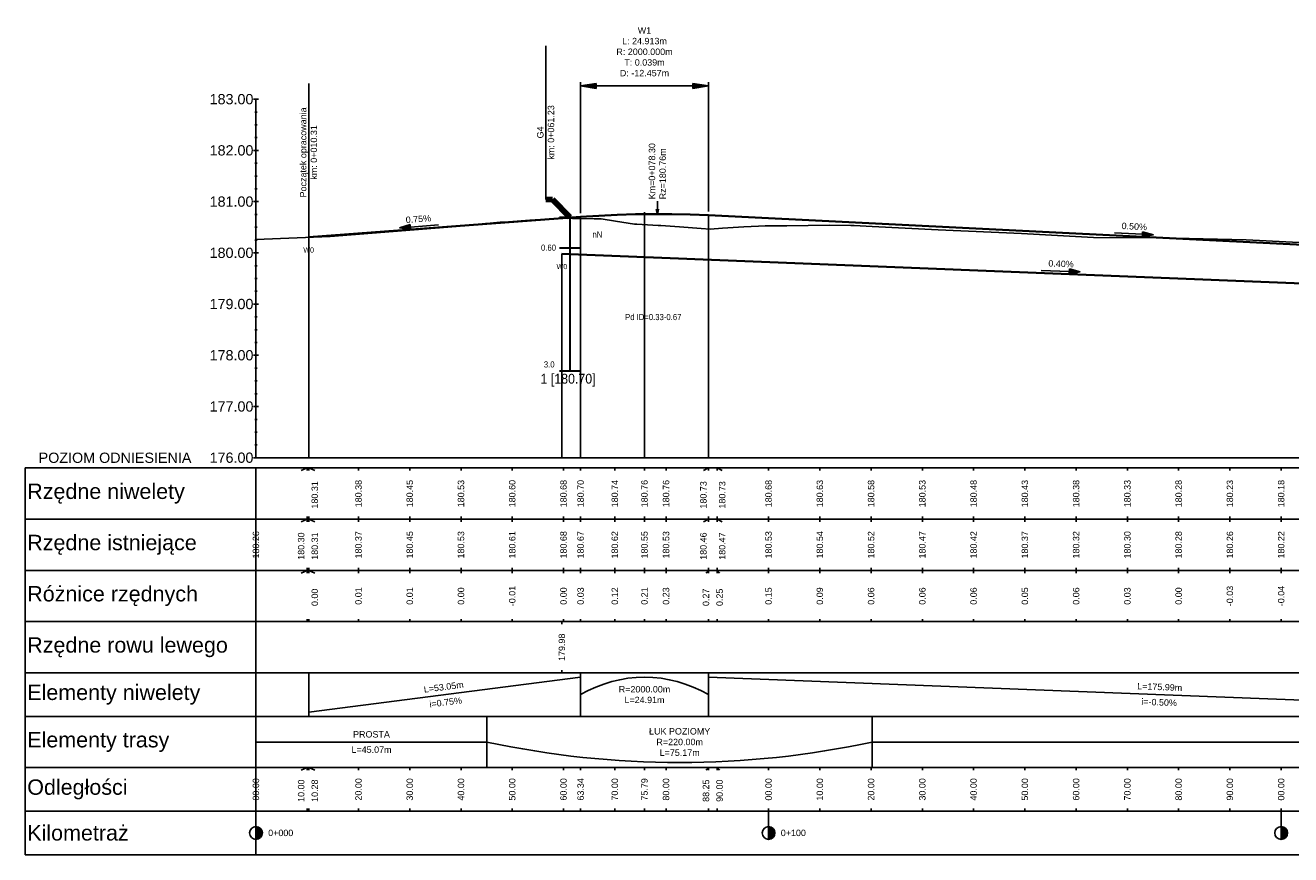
# Model space of a CAD drawing. Header units: metres. Extents: x 7432654 to 7433579, y 5709955 to 5710120.
# Tile 1 of 4: x 7432654 to 7432901, y 5709955 to 5710117. Entities that reach past the tile are written whole.
import ezdxf

# ---------------------------------------------------------------- set-up
doc = ezdxf.new("R2010")
doc.units = ezdxf.units.M
doc.layers.add('_KN_C-GEOLOGIA', color=34, linetype='Continuous', lineweight=30)
for name, color, linetype in [('C-DROGI-PROFILE', 7, 'Continuous'), ('C-DROGI-PROFILE-ETYKIETY', 7, 'Continuous'), ('C-DROGI-PROFILE-WIDOKI', 7, 'Continuous'), ('C-DROGI-PROFILE-WIDOKI-ETYKIETY', 7, 'Continuous')]:
    doc.layers.add(name, color=color, linetype=linetype)
doc.styles.add('GA5-ATR-TEXT', font='arial.ttf', dxfattribs={"width": 0.9})
doc.styles.get("Standard").update_dxf_attribs({"font": 'arial.ttf'})
doc.styles.add('Styl Arial', font='arial.ttf', dxfattribs={"height": 1})
doc.dimstyles.new('ISO-25', dxfattribs={"dimtxt": 2.5, "dimasz": 2.5, "dimexe": 1.25, "dimexo": 0.625, "dimtad": 1, "dimtxsty": 'Standard', "dimcen": 2.5, "dimadec": 0, "dimazin": 0, "dimtfac": 1, "dimtmove": 0, "dimatfit": 3, "dimfxl": 1, "dimarcsym": 0})

# ---------------------------------------------------------------- blocks, each defined once
blk = doc.blocks.new('kilometraz')
at = {"linetype": 'ByBlock', "lineweight": -2}
blk.add_hatch(color=0, dxfattribs=at).paths.add_polyline_path([(0, -0.5, 0.414214), (0.5, 0, 0.414214), (0, 0.5)])
at = {"color": 0, "linetype": 'ByBlock', "lineweight": -2}
blk.add_line((0, 0.5), (0, -0.5), dxfattribs=at)
blk.add_circle((0, 0), 0.5, dxfattribs=at)
blk = doc.blocks.new('_ClosedFilled')
blk.add_hatch(color=0).paths.add_polyline_path([(-1, 0.167), (-1, -0.167), (0, 0)])
at = {"color": 0, "linetype": 'ByBlock', "lineweight": -2}
for p, q in [((-1, 0.167), (0, 0)), ((-1, 0.167), (-1, -0.167)), ((0, 0), (-1, -0.167))]:
    blk.add_line(p, q, dxfattribs=at)
blk = doc.blocks.new('strzalka_pion')
for points in [[(0, 1), (0, 0)], [(0, 0), (-0.091, 0.391)], [(0, 0), (0.091, 0.391)]]:
    blk.add_lwpolyline(points)
blk = doc.blocks.new('strzalka_poziom_2')
blk.add_hatch(color=256).paths.add_polyline_path([(1, 0.091), (1, -0.091), (1.391, 0)])
blk.add_line((1, 0.091), (1, -0.091))
for points in [[(0, 0), (1, 0)], [(1.391, 0), (1, 0.091)], [(1.391, 0), (1, -0.091)]]:
    blk.add_lwpolyline(points)

msp = doc.modelspace()

# ---------------------------------------------------------------- linework, layer by layer
at = {"layer": '_KN_C-GEOLOGIA'}
for p, q in [((7432758.085, 5710079.272), (7432762.085, 5710079.272)), ((7432760.085, 5710079.272), (7432760.085, 5710049.272)), ((7432758.085, 5710073.272), (7432762.085, 5710073.272)), ((7432758.085, 5710049.272), (7432762.085, 5710049.272))]:
    msp.add_line(p, q, dxfattribs=at)
at = {"layer": 'C-DROGI-PROFILE', "color": 94, "linetype": 'Continuous', "lineweight": -3, "flags": 128}
msp.add_lwpolyline([(7432698.85, 5710074.904), (7432713.337, 5710075.498), (7432737.889, 5710077.442), (7432743.654, 5710077.977), (7432743.916, 5710078.003), (7432746.485, 5710078.25), (7432748.093, 5710078.364), (7432752.269, 5710078.643), (7432756.445, 5710078.904), (7432758.689, 5710079.035), (7432760.621, 5710079.009), (7432764.797, 5710078.936), (7432766.218, 5710078.904), (7432768.973, 5710078.492), (7432772.68, 5710077.889), (7432773.149, 5710077.87), (7432777.326, 5710077.647), (7432777.854, 5710077.611), (7432781.502, 5710077.373), (7432785.678, 5710077.044), (7432787.472, 5710076.879), (7432789.854, 5710077.068), (7432794.03, 5710077.343), (7432796.871, 5710077.493), (7432798.206, 5710077.52), (7432802.025, 5710077.557), (7432802.382, 5710077.566), (7432806.559, 5710077.63), (7432810.735, 5710077.65), (7432814.911, 5710077.627), (7432815.527, 5710077.617), (7432819.087, 5710077.438), (7432831.921, 5710076.774), (7432848.198, 5710076.036), (7432862.208, 5710075.301), (7432875.324, 5710075.177), (7432892, 5710074.788), (7432910.08, 5710073.884)], dxfattribs=at)
at = {"layer": 'C-DROGI-PROFILE', "color": 1, "linetype": 'Continuous', "lineweight": 35, "flags": 128}
msp.add_lwpolyline([(7432709.134, 5710075.325), (7432762.185, 5710079.296), (7432765.744, 5710079.531), (7432769.303, 5710079.702), (7432772.862, 5710079.81), (7432776.421, 5710079.855), (7432779.98, 5710079.836), (7432783.539, 5710079.754), (7432787.099, 5710079.609), (7432963.089, 5710070.859), (7433202.324, 5710066.074), (7433270.368, 5710064.032), (7433338.69, 5710065.376), (7433432.443, 5710063.466), (7433474.368, 5710064.935), (7433489.455, 5710063.879), (7433491.613, 5710063.869)], dxfattribs=at)
at = {"layer": 'C-DROGI-PROFILE', "color": 5, "linetype": 'Continuous', "lineweight": 35, "flags": 128}
msp.add_lwpolyline([(7432758.527, 5710072.089), (7432963.119, 5710063.906), (7433262.369, 5710056.425), (7433443.995, 5710056.425)], dxfattribs=at)
at = {"layer": 'C-DROGI-PROFILE-ETYKIETY', "color": 7, "linetype": 'Continuous', "lineweight": -3}
for p, q in [((7432755.417, 5710082.694), (7432755.417, 5710112.694)), ((7432709.158, 5710075.327), (7432709.158, 5710105.327)), ((7432762.185, 5710080.046), (7432762.185, 5710105.606)), ((7432762.185, 5710104.856), (7432787.099, 5710104.856)), ((7432787.099, 5710080.359), (7432787.099, 5710105.606)), ((7432774.642, 5710080.229), (7432774.642, 5710032.272)), ((7432762.185, 5710079.296), (7432762.185, 5710032.272)), ((7432787.099, 5710079.609), (7432787.099, 5710032.272)), ((7432709.134, 5710075.325), (7432709.134, 5710032.272)), ((7432758.527, 5710072.089), (7432758.527, 5710032.272))]:
    msp.add_line(p, q, dxfattribs=at)
at = {"layer": 'C-DROGI-PROFILE-WIDOKI', "color": 7, "linetype": 'Continuous', "lineweight": -3}
for p, q in [((7432698.35, 5710102.272), (7432699.35, 5710102.272)), ((7432698.85, 5710032.272), (7432698.85, 5710102.272)), ((7432698.6, 5710099.772), (7432699.1, 5710099.772)), ((7432698.6, 5710097.272), (7432699.1, 5710097.272)), ((7432698.6, 5710094.772), (7432699.1, 5710094.772)), ((7432698.35, 5710092.272), (7432699.35, 5710092.272)), ((7432698.6, 5710089.772), (7432699.1, 5710089.772)), ((7432698.6, 5710087.272), (7432699.1, 5710087.272)), ((7432698.6, 5710084.772), (7432699.1, 5710084.772)), ((7432698.35, 5710082.272), (7432699.35, 5710082.272)), ((7432698.6, 5710079.772), (7432699.1, 5710079.772)), ((7432698.6, 5710077.272), (7432699.1, 5710077.272)), ((7432698.6, 5710074.772), (7432699.1, 5710074.772)), ((7432698.35, 5710072.272), (7432699.35, 5710072.272)), ((7432698.6, 5710069.772), (7432699.1, 5710069.772)), ((7432698.6, 5710067.272), (7432699.1, 5710067.272)), ((7432698.6, 5710064.772), (7432699.1, 5710064.772)), ((7432698.35, 5710062.272), (7432699.35, 5710062.272)), ((7432698.6, 5710059.772), (7432699.1, 5710059.772)), ((7432698.6, 5710057.272), (7432699.1, 5710057.272)), ((7432698.6, 5710054.772), (7432699.1, 5710054.772)), ((7432698.35, 5710052.272), (7432699.35, 5710052.272)), ((7432698.6, 5710049.772), (7432699.1, 5710049.772)), ((7432698.6, 5710047.272), (7432699.1, 5710047.272)), ((7432698.6, 5710044.772), (7432699.1, 5710044.772)), ((7432698.35, 5710042.272), (7432699.35, 5710042.272)), ((7432698.6, 5710039.772), (7432699.1, 5710039.772)), ((7432698.6, 5710037.272), (7432699.1, 5710037.272)), ((7432698.6, 5710034.772), (7432699.1, 5710034.772)), ((7432698.35, 5710032.272), (7433498.85, 5710032.272)), ((7432698.85, 5710030.272), (7432698.85, 5710029.772)), ((7432708.85, 5710030.272), (7432708.85, 5710029.772)), ((7432718.85, 5710030.272), (7432718.85, 5710029.772)), ((7432728.85, 5710030.272), (7432728.85, 5710029.772)), ((7432738.85, 5710030.272), (7432738.85, 5710029.772)), ((7432748.85, 5710030.272), (7432748.85, 5710029.772)), ((7432758.85, 5710030.272), (7432758.85, 5710029.772)), ((7432768.85, 5710030.272), (7432768.85, 5710029.772)), ((7432778.85, 5710030.272), (7432778.85, 5710029.772)), ((7432788.85, 5710030.272), (7432788.85, 5710029.772)), ((7432798.85, 5710030.272), (7432798.85, 5710029.772)), ((7432808.85, 5710030.272), (7432808.85, 5710029.772)), ((7432818.85, 5710030.272), (7432818.85, 5710029.772)), ((7432828.85, 5710030.272), (7432828.85, 5710029.772)), ((7432838.85, 5710030.272), (7432838.85, 5710029.772)), ((7432848.85, 5710030.272), (7432848.85, 5710029.772)), ((7432858.85, 5710030.272), (7432858.85, 5710029.772)), ((7432868.85, 5710030.272), (7432868.85, 5710029.772)), ((7432878.85, 5710030.272), (7432878.85, 5710029.772)), ((7432888.85, 5710030.272), (7432888.85, 5710029.772)), ((7432898.85, 5710030.272), (7432898.85, 5710029.772)), ((7432698.85, 5710020.272), (7432698.85, 5710020.772)), ((7432698.85, 5710020.272), (7432698.85, 5710019.772)), ((7432708.85, 5710020.272), (7432708.85, 5710020.772)), ((7432708.85, 5710020.272), (7432708.85, 5710019.772)), ((7432718.85, 5710020.272), (7432718.85, 5710020.772)), ((7432718.85, 5710020.272), (7432718.85, 5710019.772)), ((7432728.85, 5710020.272), (7432728.85, 5710020.772)), ((7432728.85, 5710020.272), (7432728.85, 5710019.772)), ((7432738.85, 5710020.272), (7432738.85, 5710020.772)), ((7432738.85, 5710020.272), (7432738.85, 5710019.772)), ((7432748.85, 5710020.272), (7432748.85, 5710020.772)), ((7432748.85, 5710020.272), (7432748.85, 5710019.772)), ((7432758.85, 5710020.272), (7432758.85, 5710020.772)), ((7432758.85, 5710020.272), (7432758.85, 5710019.772)), ((7432768.85, 5710020.272), (7432768.85, 5710020.772)), ((7432768.85, 5710020.272), (7432768.85, 5710019.772)), ((7432778.85, 5710020.272), (7432778.85, 5710020.772)), ((7432778.85, 5710020.272), (7432778.85, 5710019.772)), ((7432788.85, 5710020.272), (7432788.85, 5710020.772)), ((7432788.85, 5710020.272), (7432788.85, 5710019.772)), ((7432798.85, 5710020.272), (7432798.85, 5710020.772)), ((7432798.85, 5710020.272), (7432798.85, 5710019.772)), ((7432808.85, 5710020.272), (7432808.85, 5710020.772)), ((7432808.85, 5710020.272), (7432808.85, 5710019.772)), ((7432818.85, 5710020.272), (7432818.85, 5710020.772)), ((7432818.85, 5710020.272), (7432818.85, 5710019.772)), ((7432828.85, 5710020.272), (7432828.85, 5710020.772)), ((7432828.85, 5710020.272), (7432828.85, 5710019.772)), ((7432838.85, 5710020.272), (7432838.85, 5710020.772)), ((7432838.85, 5710020.272), (7432838.85, 5710019.772)), ((7432848.85, 5710020.272), (7432848.85, 5710020.772)), ((7432848.85, 5710020.272), (7432848.85, 5710019.772)), ((7432858.85, 5710020.272), (7432858.85, 5710020.772)), ((7432858.85, 5710020.272), (7432858.85, 5710019.772)), ((7432868.85, 5710020.272), (7432868.85, 5710020.772)), ((7432868.85, 5710020.272), (7432868.85, 5710019.772)), ((7432878.85, 5710020.272), (7432878.85, 5710020.772)), ((7432878.85, 5710020.272), (7432878.85, 5710019.772)), ((7432888.85, 5710020.272), (7432888.85, 5710020.772)), ((7432888.85, 5710020.272), (7432888.85, 5710019.772)), ((7432898.85, 5710020.272), (7432898.85, 5710020.772)), ((7432898.85, 5710020.272), (7432898.85, 5710019.772)), ((7432698.85, 5710010.272), (7432698.85, 5710010.772)), ((7432698.85, 5710010.272), (7432698.85, 5710009.772)), ((7432708.85, 5710010.272), (7432708.85, 5710010.772)), ((7432708.85, 5710010.272), (7432708.85, 5710009.772)), ((7432718.85, 5710010.272), (7432718.85, 5710010.772)), ((7432718.85, 5710010.272), (7432718.85, 5710009.772)), ((7432728.85, 5710010.272), (7432728.85, 5710010.772)), ((7432728.85, 5710010.272), (7432728.85, 5710009.772)), ((7432738.85, 5710010.272), (7432738.85, 5710010.772)), ((7432738.85, 5710010.272), (7432738.85, 5710009.772)), ((7432748.85, 5710010.272), (7432748.85, 5710010.772)), ((7432748.85, 5710010.272), (7432748.85, 5710009.772)), ((7432758.85, 5710010.272), (7432758.85, 5710010.772)), ((7432758.85, 5710010.272), (7432758.85, 5710009.772)), ((7432768.85, 5710010.272), (7432768.85, 5710010.772)), ((7432768.85, 5710010.272), (7432768.85, 5710009.772)), ((7432778.85, 5710010.272), (7432778.85, 5710010.772)), ((7432778.85, 5710010.272), (7432778.85, 5710009.772)), ((7432788.85, 5710010.272), (7432788.85, 5710010.772)), ((7432788.85, 5710010.272), (7432788.85, 5710009.772)), ((7432798.85, 5710010.272), (7432798.85, 5710010.772)), ((7432798.85, 5710010.272), (7432798.85, 5710009.772)), ((7432808.85, 5710010.272), (7432808.85, 5710010.772)), ((7432808.85, 5710010.272), (7432808.85, 5710009.772)), ((7432818.85, 5710010.272), (7432818.85, 5710010.772)), ((7432818.85, 5710010.272), (7432818.85, 5710009.772)), ((7432828.85, 5710010.272), (7432828.85, 5710010.772)), ((7432828.85, 5710010.272), (7432828.85, 5710009.772)), ((7432838.85, 5710010.272), (7432838.85, 5710010.772)), ((7432838.85, 5710010.272), (7432838.85, 5710009.772)), ((7432848.85, 5710010.272), (7432848.85, 5710010.772)), ((7432848.85, 5710010.272), (7432848.85, 5710009.772)), ((7432858.85, 5710010.272), (7432858.85, 5710010.772)), ((7432858.85, 5710010.272), (7432858.85, 5710009.772)), ((7432868.85, 5710010.272), (7432868.85, 5710010.772)), ((7432868.85, 5710010.272), (7432868.85, 5710009.772)), ((7432878.85, 5710010.272), (7432878.85, 5710010.772)), ((7432878.85, 5710010.272), (7432878.85, 5710009.772)), ((7432888.85, 5710010.272), (7432888.85, 5710010.772)), ((7432888.85, 5710010.272), (7432888.85, 5710009.772)), ((7432898.85, 5710010.272), (7432898.85, 5710010.772)), ((7432898.85, 5710010.272), (7432898.85, 5710009.772)), ((7432698.85, 5710000.272), (7432698.85, 5710000.772)), ((7432708.85, 5710000.272), (7432708.85, 5710000.772)), ((7432718.85, 5710000.272), (7432718.85, 5710000.772)), ((7432728.85, 5710000.272), (7432728.85, 5710000.772)), ((7432738.85, 5710000.272), (7432738.85, 5710000.772)), ((7432748.85, 5710000.272), (7432748.85, 5710000.772)), ((7432758.85, 5710000.272), (7432758.85, 5710000.772)), ((7432768.85, 5710000.272), (7432768.85, 5710000.772)), ((7432778.85, 5710000.272), (7432778.85, 5710000.772)), ((7432788.85, 5710000.272), (7432788.85, 5710000.772)), ((7432798.85, 5710000.272), (7432798.85, 5710000.772)), ((7432808.85, 5710000.272), (7432808.85, 5710000.772)), ((7432818.85, 5710000.272), (7432818.85, 5710000.772)), ((7432828.85, 5710000.272), (7432828.85, 5710000.772)), ((7432838.85, 5710000.272), (7432838.85, 5710000.772)), ((7432848.85, 5710000.272), (7432848.85, 5710000.772)), ((7432858.85, 5710000.272), (7432858.85, 5710000.772)), ((7432868.85, 5710000.272), (7432868.85, 5710000.772)), ((7432878.85, 5710000.272), (7432878.85, 5710000.772)), ((7432888.85, 5710000.272), (7432888.85, 5710000.772)), ((7432898.85, 5710000.272), (7432898.85, 5710000.772)), ((7432709.134, 5709981.772), (7432709.134, 5709990.272)), ((7432762.185, 5709981.772), (7432762.185, 5709990.272)), ((7432787.099, 5709981.772), (7432787.099, 5709990.272)), ((7432698.85, 5709971.772), (7432698.85, 5709981.772)), ((7432743.916, 5709971.772), (7432743.916, 5709981.772)), ((7432819.087, 5709971.772), (7432819.087, 5709981.772)), ((7432698.85, 5709971.772), (7432698.85, 5709971.272)), ((7432708.85, 5709971.772), (7432708.85, 5709971.272)), ((7432718.85, 5709971.772), (7432718.85, 5709971.272)), ((7432728.85, 5709971.772), (7432728.85, 5709971.272)), ((7432738.85, 5709971.772), (7432738.85, 5709971.272)), ((7432748.85, 5709971.772), (7432748.85, 5709971.272)), ((7432758.85, 5709971.772), (7432758.85, 5709971.272)), ((7432768.85, 5709971.772), (7432768.85, 5709971.272)), ((7432778.85, 5709971.772), (7432778.85, 5709971.272)), ((7432788.85, 5709971.772), (7432788.85, 5709971.272)), ((7432798.85, 5709971.772), (7432798.85, 5709971.272)), ((7432808.85, 5709971.772), (7432808.85, 5709971.272)), ((7432818.85, 5709971.772), (7432818.85, 5709971.272)), ((7432828.85, 5709971.772), (7432828.85, 5709971.272)), ((7432838.85, 5709971.772), (7432838.85, 5709971.272)), ((7432848.85, 5709971.772), (7432848.85, 5709971.272)), ((7432858.85, 5709971.772), (7432858.85, 5709971.272)), ((7432868.85, 5709971.772), (7432868.85, 5709971.272)), ((7432878.85, 5709971.772), (7432878.85, 5709971.272)), ((7432888.85, 5709971.772), (7432888.85, 5709971.272)), ((7432898.85, 5709971.772), (7432898.85, 5709971.272)), ((7432698.85, 5709963.272), (7432698.85, 5709963.772)), ((7432698.85, 5709963.272), (7432698.85, 5709958.272)), ((7432708.85, 5709963.272), (7432708.85, 5709963.772)), ((7432718.85, 5709963.272), (7432718.85, 5709963.772)), ((7432728.85, 5709963.272), (7432728.85, 5709963.772)), ((7432738.85, 5709963.272), (7432738.85, 5709963.772)), ((7432748.85, 5709963.272), (7432748.85, 5709963.772)), ((7432758.85, 5709963.272), (7432758.85, 5709963.772)), ((7432768.85, 5709963.272), (7432768.85, 5709963.772)), ((7432778.85, 5709963.272), (7432778.85, 5709963.772)), ((7432788.85, 5709963.272), (7432788.85, 5709963.772)), ((7432798.85, 5709963.272), (7432798.85, 5709963.772)), ((7432798.85, 5709963.272), (7432798.85, 5709958.272)), ((7432808.85, 5709963.272), (7432808.85, 5709963.772)), ((7432818.85, 5709963.272), (7432818.85, 5709963.772)), ((7432828.85, 5709963.272), (7432828.85, 5709963.772)), ((7432838.85, 5709963.272), (7432838.85, 5709963.772)), ((7432848.85, 5709963.272), (7432848.85, 5709963.772)), ((7432858.85, 5709963.272), (7432858.85, 5709963.772)), ((7432868.85, 5709963.272), (7432868.85, 5709963.772)), ((7432878.85, 5709963.272), (7432878.85, 5709963.772)), ((7432888.85, 5709963.272), (7432888.85, 5709963.772)), ((7432898.85, 5709963.272), (7432898.85, 5709963.772)), ((7432898.85, 5709963.272), (7432898.85, 5709958.272))]:
    msp.add_line(p, q, dxfattribs=at)
at = {"layer": 'C-DROGI-PROFILE-WIDOKI', "color": 1, "linetype": 'Continuous', "lineweight": -3}
for p, q in [((7432709.134, 5710030.272), (7432709.134, 5710029.772)), ((7432762.185, 5710030.272), (7432762.185, 5710029.772)), ((7432774.642, 5710030.272), (7432774.642, 5710029.772)), ((7432787.099, 5710030.272), (7432787.099, 5710029.772)), ((7432709.134, 5710020.272), (7432709.134, 5710020.772)), ((7432709.134, 5710020.272), (7432709.134, 5710019.772)), ((7432762.185, 5710020.272), (7432762.185, 5710020.772)), ((7432762.185, 5710020.272), (7432762.185, 5710019.772)), ((7432774.642, 5710020.272), (7432774.642, 5710020.772)), ((7432774.642, 5710020.272), (7432774.642, 5710019.772)), ((7432787.099, 5710020.272), (7432787.099, 5710020.772)), ((7432787.099, 5710020.272), (7432787.099, 5710019.772)), ((7432709.134, 5710010.272), (7432709.134, 5710010.772)), ((7432709.134, 5710010.272), (7432709.134, 5710009.772)), ((7432762.185, 5710010.272), (7432762.185, 5710010.772)), ((7432762.185, 5710010.272), (7432762.185, 5710009.772)), ((7432774.642, 5710010.272), (7432774.642, 5710010.772)), ((7432774.642, 5710010.272), (7432774.642, 5710009.772)), ((7432787.099, 5710010.272), (7432787.099, 5710010.772)), ((7432787.099, 5710010.272), (7432787.099, 5710009.772)), ((7432709.134, 5710000.272), (7432709.134, 5710000.772)), ((7432758.527, 5710000.272), (7432758.527, 5709999.772)), ((7432762.185, 5710000.272), (7432762.185, 5710000.772)), ((7432774.642, 5710000.272), (7432774.642, 5710000.772)), ((7432787.099, 5710000.272), (7432787.099, 5710000.772)), ((7432758.527, 5709990.272), (7432758.527, 5709990.772)), ((7432709.134, 5709971.772), (7432709.134, 5709971.272)), ((7432762.185, 5709971.772), (7432762.185, 5709971.272)), ((7432774.642, 5709971.772), (7432774.642, 5709971.272)), ((7432787.099, 5709971.772), (7432787.099, 5709971.272)), ((7432709.134, 5709963.272), (7432709.134, 5709963.772)), ((7432762.185, 5709963.272), (7432762.185, 5709963.772)), ((7432774.642, 5709963.272), (7432774.642, 5709963.772)), ((7432787.099, 5709963.272), (7432787.099, 5709963.772))]:
    msp.add_line(p, q, dxfattribs=at)
at = {"layer": 'C-DROGI-PROFILE-WIDOKI', "color": 6, "linetype": 'Continuous', "lineweight": -3}
for p, q in [((7432709.134, 5709982.622), (7432762.185, 5709989.422)), ((7432787.099, 5709989.422), (7432963.089, 5709982.622)), ((7432698.85, 5709976.772), (7432743.916, 5709976.772)), ((7432819.087, 5709976.772), (7433498.85, 5709976.772))]:
    msp.add_line(p, q, dxfattribs=at)
at = {"layer": 'C-DROGI-PROFILE-WIDOKI', "color": 150, "linetype": 'Continuous', "lineweight": -3, "extrusion": (0, 0, -1)}
msp.add_arc((-7432774.642, 5709964.903), 24.519, 59.46659, 120.53341, dxfattribs=at)
at = {"layer": 'C-DROGI-PROFILE-WIDOKI', "color": 150, "linetype": 'Continuous', "lineweight": -3}
msp.add_arc((7432781.502, 5710151.353), 178.581, 257.85036, 282.14964, dxfattribs=at)
at = {"layer": 'C-DROGI-PROFILE-WIDOKI', "color": 7, "linetype": 'Continuous', "lineweight": -3}
for points in [[(7432698.85, 5710020.272), (7432698.85, 5710030.272), (7432653.85, 5710030.272), (7432653.85, 5710020.272)], [(7432698.85, 5710020.272), (7433498.85, 5710020.272), (7433498.85, 5710030.272), (7432698.85, 5710030.272)], [(7432698.85, 5710010.272), (7432698.85, 5710020.272), (7432653.85, 5710020.272), (7432653.85, 5710010.272)], [(7432698.85, 5710010.272), (7433498.85, 5710010.272), (7433498.85, 5710020.272), (7432698.85, 5710020.272)], [(7432698.85, 5710000.272), (7432698.85, 5710010.272), (7432653.85, 5710010.272), (7432653.85, 5710000.272)], [(7432698.85, 5710000.272), (7433498.85, 5710000.272), (7433498.85, 5710010.272), (7432698.85, 5710010.272)], [(7432698.85, 5709990.272), (7432698.85, 5710000.272), (7432653.85, 5710000.272), (7432653.85, 5709990.272)], [(7432698.85, 5709990.272), (7433498.85, 5709990.272), (7433498.85, 5710000.272), (7432698.85, 5710000.272)], [(7432698.85, 5709981.772), (7432698.85, 5709990.272), (7432653.85, 5709990.272), (7432653.85, 5709981.772)], [(7432698.85, 5709981.772), (7433498.85, 5709981.772), (7433498.85, 5709990.272), (7432698.85, 5709990.272)], [(7432698.85, 5709971.772), (7432698.85, 5709981.772), (7432653.85, 5709981.772), (7432653.85, 5709971.772)], [(7432698.85, 5709971.772), (7433498.85, 5709971.772), (7433498.85, 5709981.772), (7432698.85, 5709981.772)], [(7432698.85, 5709963.272), (7432698.85, 5709971.772), (7432653.85, 5709971.772), (7432653.85, 5709963.272)], [(7432698.85, 5709963.272), (7433498.85, 5709963.272), (7433498.85, 5709971.772), (7432698.85, 5709971.772)], [(7432698.85, 5709954.772), (7432698.85, 5709963.272), (7432653.85, 5709963.272), (7432653.85, 5709954.772)], [(7432698.85, 5709954.772), (7433498.85, 5709954.772), (7433498.85, 5709963.272), (7432698.85, 5709963.272)]]:
    msp.add_3dface(points, dxfattribs=at)
at = {"layer": 'C-DROGI-PROFILE-WIDOKI-ETYKIETY', "color": 7, "linetype": 'Continuous', "lineweight": -3}
for p, q in [((7432708.85, 5710030.272), (7432707.661, 5710029.772)), ((7432709.134, 5710030.272), (7432710.323, 5710029.772)), ((7432787.099, 5710030.272), (7432786.137, 5710029.772)), ((7432788.85, 5710030.272), (7432789.812, 5710029.772)), ((7432708.85, 5710020.272), (7432707.661, 5710019.772)), ((7432709.134, 5710020.272), (7432710.323, 5710019.772)), ((7432787.099, 5710020.272), (7432786.137, 5710019.772)), ((7432788.85, 5710020.272), (7432789.812, 5710019.772)), ((7432708.85, 5710010.272), (7432707.661, 5710009.772)), ((7432709.134, 5710010.272), (7432710.323, 5710009.772)), ((7432787.099, 5710010.272), (7432786.643, 5710009.772)), ((7432788.85, 5710010.272), (7432789.305, 5710009.772)), ((7432708.85, 5709971.772), (7432707.661, 5709971.272)), ((7432709.134, 5709971.772), (7432710.323, 5709971.272)), ((7432787.099, 5709971.772), (7432786.643, 5709971.272)), ((7432788.85, 5709971.772), (7432789.305, 5709971.272))]:
    msp.add_line(p, q, dxfattribs=at)

# ---------------------------------------------------------------- block references
at = {"layer": 'C-DROGI-PROFILE-ETYKIETY', "color": 7, "linetype": 'Continuous', "lineweight": -3}
for name, p, xscale, yscale, zscale, rotation in [('_ClosedFilled', (7432762.185, 5710104.856), 2.999999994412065, 2.999999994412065, 2.999999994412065, 180), ('strzalka_poziom_2', (7432734.434, 5710077.72), 5.476738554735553, 5.476738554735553, 5.476738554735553, 184.2804878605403), ('strzalka_poziom_2', (7432866.321, 5710076.171), 5.476738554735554, 5.476738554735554, 5.476738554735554, 357.1534704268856), ('strzalka_poziom_2', (7432852.042, 5710068.849), 5.476738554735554, 5.476738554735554, 5.476738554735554, 357.7096444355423)]:
    msp.add_blockref(name, p, dxfattribs=dict(at, xscale=xscale, yscale=yscale, zscale=zscale, rotation=rotation))
for name, p, xscale, yscale, zscale in [('_ClosedFilled', (7432787.099, 5710104.856), 2.999999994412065, 2.999999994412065, 2.999999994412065), ('strzalka_pion', (7432777.154, 5710079.856), 2.5, 2.5, 2.5)]:
    msp.add_blockref(name, p, dxfattribs=dict(at, xscale=xscale, yscale=yscale, zscale=zscale))
at = {"layer": 'C-DROGI-PROFILE-WIDOKI-ETYKIETY', "color": 7, "linetype": 'Continuous', "lineweight": -3, "xscale": 2.5, "yscale": 2.5, "zscale": 2.5}
for p in [(7432698.85, 5709959.022), (7432798.85, 5709959.022), (7432898.85, 5709959.022)]:
    msp.add_blockref('kilometraz', p, dxfattribs=at)

# ---------------------------------------------------------------- texts
at = {"layer": '_KN_C-GEOLOGIA', "style": 'GA5-ATR-TEXT', "width": 0.9}
for s, p in [('0.60', (7432754.451, 5710072.692)), ('3.0', (7432755.003, 5710049.901))]:
    msp.add_text(s, height=1.1995, dxfattribs=at).set_placement(p)
at = {"layer": '_KN_C-GEOLOGIA', "attachment_point": 5, "style": 'GA5-ATR-TEXT'}
for s, heights, insert, char_height in [('nN', [1.573], (7432765.443, 5710075.866), 1.2), ('\\pt40.8;Pd{\\Fgreekc|c238;\\H0.83333x; }ID=0.33-0.67\\P', [0], (7432776.36, 5710059.736), 1.2), ('1 [180.70]', [0], (7432759.733, 5710047.417), 1.92)]:
    msp.add_mtext_dynamic_manual_height_columns(s, width=55.99764, gutter_width=10, heights=heights, dxfattribs=dict(at, insert=insert, char_height=char_height))
at = {"layer": 'C-DROGI-PROFILE-ETYKIETY', "color": 7, "linetype": 'Continuous', "lineweight": -3}
for s, insert, char_height, attachment_point in [('W1\\PL: 24.913m\\PR: 2000.000m\\PT: 0.039m\\PD: -12.457m', (7432774.642, 5710106.731), 1.25, 8), ('W0', (7432709.134, 5710072.825), 1, 5), ('W0', (7432758.527, 5710069.589), 1, 5)]:
    msp.add_mtext(s, dxfattribs=dict(at, insert=insert, char_height=char_height, attachment_point=attachment_point))
at = {"layer": 'C-DROGI-PROFILE-ETYKIETY', "color": 7, "linetype": 'Continuous', "lineweight": -3, "char_height": 1.25, "attachment_point": 8, "rotation": 90, "style": 'Styl Arial'}
for s, insert in [('Początek opracowania\\Pkm: 0+010.31', (7432710.783, 5710091.883)), ('G4\\Pkm: 0+061.23', (7432757.042, 5710095.786))]:
    msp.add_mtext(s, dxfattribs=dict(at, insert=insert))
at = {"layer": 'C-DROGI-PROFILE-ETYKIETY', "color": 7, "linetype": 'Continuous', "lineweight": -3, "char_height": 1.25}
for s, insert, attachment_point, rotation in [('Km=0+078.30\\PRz=180.76m', (7432777.154, 5710082.731), 4, 90), ('0.75%', (7432730.576, 5710078.246), 8, 4.28049), ('0.50%', (7432870.165, 5710076.793), 8, 357.15347), ('0.40%', (7432855.879, 5710069.509), 8, 357.70964)]:
    msp.add_mtext(s, dxfattribs=dict(at, insert=insert, attachment_point=attachment_point, rotation=rotation))
at = {"layer": 'C-DROGI-PROFILE-WIDOKI', "color": 7, "linetype": 'Continuous', "lineweight": -3}
for s, insert, char_height, attachment_point in [('183.00', (7432698.35, 5710102.272), 2, 6), ('182.00', (7432698.35, 5710092.272), 2, 6), ('181.00', (7432698.35, 5710082.272), 2, 6), ('180.00', (7432698.35, 5710072.272), 2, 6), ('179.00', (7432698.35, 5710062.272), 2, 6), ('178.00', (7432698.35, 5710052.272), 2, 6), ('177.00', (7432698.35, 5710042.272), 2, 6), ('POZIOM ODNIESIENIA', (7432671.35, 5710033.272), 2, 2), ('176.00', (7432698.35, 5710032.272), 2, 6), ('{\\fArial|b0|i0|c238|p34;Rzędne niwelety}', (7432654.225, 5710025.272), 3, 4), ('{\\fArial|b0|i0|c238|p34;Rzędne istniejące}', (7432654.225, 5710015.272), 3, 4), ('{\\fArial|b0|i0|c238|p34;Różnice rzędnych}', (7432654.225, 5710005.272), 3, 4), ('{\\fArial|b0|i0|c238|p34;Rzędne rowu lewego}', (7432654.225, 5709995.272), 3, 4), ('{\\fArial|b0|i0|c238|p34;Elementy niwelety}', (7432654.225, 5709986.022), 3, 4), ('{\\fArial|b0|i0|c238|p34;Elementy trasy}', (7432654.225, 5709976.772), 3, 4), ('{\\fArial|b0|i0|c238|p34;Odległości}', (7432654.225, 5709967.522), 3, 4), ('{\\fArial|b0|i0|c238|p34;Kilometraż}', (7432654.225, 5709959.022), 3, 4)]:
    msp.add_mtext(s, dxfattribs=dict(at, insert=insert, char_height=char_height, attachment_point=attachment_point))
at = {"layer": 'C-DROGI-PROFILE-WIDOKI-ETYKIETY', "color": 7, "linetype": 'Continuous', "lineweight": -3, "char_height": 1.25, "attachment_point": 5}
for s, insert, rotation in [('180.31', (7432710.323, 5710025.022), 90), ('180.38', (7432718.85, 5710025.272), 90), ('180.45', (7432728.85, 5710025.272), 90), ('180.53', (7432738.85, 5710025.272), 90), ('180.60', (7432748.85, 5710025.272), 90), ('180.68', (7432758.85, 5710025.272), 90), ('180.70', (7432762.185, 5710025.272), 90), ('180.74', (7432768.85, 5710025.272), 90), ('180.76', (7432774.642, 5710025.272), 90), ('180.76', (7432778.85, 5710025.272), 90), ('180.73', (7432786.137, 5710025.022), 90), ('180.73', (7432789.812, 5710025.022), 90), ('180.68', (7432798.85, 5710025.272), 90), ('180.63', (7432808.85, 5710025.272), 90), ('180.58', (7432818.85, 5710025.272), 90), ('180.53', (7432828.85, 5710025.272), 90), ('180.48', (7432838.85, 5710025.272), 90), ('180.43', (7432848.85, 5710025.272), 90), ('180.38', (7432858.85, 5710025.272), 90), ('180.33', (7432868.85, 5710025.272), 90), ('180.28', (7432878.85, 5710025.272), 90), ('180.23', (7432888.85, 5710025.272), 90), ('180.18', (7432898.85, 5710025.272), 90), ('180.26', (7432698.85, 5710015.272), 90), ('180.30', (7432707.661, 5710015.022), 90), ('180.31', (7432710.323, 5710015.022), 90), ('180.37', (7432718.85, 5710015.272), 90), ('180.45', (7432728.85, 5710015.272), 90), ('180.53', (7432738.85, 5710015.272), 90), ('180.61', (7432748.85, 5710015.272), 90), ('180.68', (7432758.85, 5710015.272), 90), ('180.67', (7432762.185, 5710015.272), 90), ('180.62', (7432768.85, 5710015.272), 90), ('180.55', (7432774.642, 5710015.272), 90), ('180.53', (7432778.85, 5710015.272), 90), ('180.46', (7432786.137, 5710015.022), 90), ('180.47', (7432789.812, 5710015.022), 90), ('180.53', (7432798.85, 5710015.272), 90), ('180.54', (7432808.85, 5710015.272), 90), ('180.52', (7432818.85, 5710015.272), 90), ('180.47', (7432828.85, 5710015.272), 90), ('180.42', (7432838.85, 5710015.272), 90), ('180.37', (7432848.85, 5710015.272), 90), ('180.32', (7432858.85, 5710015.272), 90), ('180.30', (7432868.85, 5710015.272), 90), ('180.28', (7432878.85, 5710015.272), 90), ('180.26', (7432888.85, 5710015.272), 90), ('180.22', (7432898.85, 5710015.272), 90), ('0.00', (7432710.323, 5710005.022), 90), ('0.01', (7432718.85, 5710005.272), 90), ('0.01', (7432728.85, 5710005.272), 90), ('0.00', (7432738.85, 5710005.272), 90), ('-0.01', (7432748.85, 5710005.272), 90), ('0.00', (7432758.85, 5710005.272), 90), ('0.03', (7432762.185, 5710005.272), 90), ('0.12', (7432768.85, 5710005.272), 90), ('0.21', (7432774.642, 5710005.272), 90), ('0.23', (7432778.85, 5710005.272), 90), ('0.27', (7432786.643, 5710005.022), 90), ('0.25', (7432789.305, 5710005.022), 90), ('0.15', (7432798.85, 5710005.272), 90), ('0.09', (7432808.85, 5710005.272), 90), ('0.06', (7432818.85, 5710005.272), 90), ('0.06', (7432828.85, 5710005.272), 90), ('0.06', (7432838.85, 5710005.272), 90), ('0.05', (7432848.85, 5710005.272), 90), ('0.06', (7432858.85, 5710005.272), 90), ('0.03', (7432868.85, 5710005.272), 90), ('0.00', (7432878.85, 5710005.272), 90), ('-0.03', (7432888.85, 5710005.272), 90), ('-0.04', (7432898.85, 5710005.272), 90), ('179.98', (7432758.527, 5709995.272), 90), ('L=53.05m', (7432735.469, 5709987.51), 7.30428), ('L=175.99m', (7432875.152, 5709987.521), 357.78728), ('i=0.75%', (7432735.85, 5709984.534), 7.30428), ('i=-0.50%', (7432875.036, 5709984.523), 357.78728), ('00.00', (7432698.85, 5709967.522), 90), ('10.00', (7432707.661, 5709967.272), 90), ('10.28', (7432710.323, 5709967.272), 90), ('20.00', (7432718.85, 5709967.522), 90), ('30.00', (7432728.85, 5709967.522), 90), ('40.00', (7432738.85, 5709967.522), 90), ('50.00', (7432748.85, 5709967.522), 90), ('60.00', (7432758.85, 5709967.522), 90), ('63.34', (7432762.185, 5709967.522), 90), ('70.00', (7432768.85, 5709967.522), 90), ('75.79', (7432774.642, 5709967.522), 90), ('80.00', (7432778.85, 5709967.522), 90), ('88.25', (7432786.643, 5709967.272), 90), ('90.00', (7432789.305, 5709967.272), 90), ('00.00', (7432798.85, 5709967.522), 90), ('10.00', (7432808.85, 5709967.522), 90), ('20.00', (7432818.85, 5709967.522), 90), ('30.00', (7432828.85, 5709967.522), 90), ('40.00', (7432838.85, 5709967.522), 90), ('50.00', (7432848.85, 5709967.522), 90), ('60.00', (7432858.85, 5709967.522), 90), ('70.00', (7432868.85, 5709967.522), 90), ('80.00', (7432878.85, 5709967.522), 90), ('90.00', (7432888.85, 5709967.522), 90), ('00.00', (7432898.85, 5709967.522), 90)]:
    msp.add_mtext(s, dxfattribs=dict(at, insert=insert, rotation=rotation))
at = {"layer": 'C-DROGI-PROFILE-WIDOKI-ETYKIETY', "color": 7, "linetype": 'Continuous', "lineweight": -3, "char_height": 1.25}
for s, insert, attachment_point in [('R=2000.00m\\PL=24.91m', (7432774.642, 5709986.022), 5), ('PROSTA', (7432721.383, 5709978.272), 5), ('ŁUK POZIOMY\\PR=220.00m\\PL=75.17m', (7432781.502, 5709976.772), 5), ('L=45.07m', (7432721.383, 5709975.272), 5), ('0+000', (7432701.225, 5709959.022), 4), ('0+100', (7432801.225, 5709959.022), 4)]:
    msp.add_mtext(s, dxfattribs=dict(at, insert=insert, attachment_point=attachment_point))

# ---------------------------------------------------------------- leaders
at = {"layer": 'C-DROGI-PROFILE-ETYKIETY', "color": 7, "linetype": 'Continuous', "lineweight": -3}
msp.add_leader([(7432760.085, 5710079.272), (7432756.667, 5710082.694), (7432755.417, 5710082.694)], dimstyle='ISO-25', override={"dimscale": 1, "dimasz": 1.25, "dimclrd": 256, "dimlwd": 65535}, dxfattribs=at)

doc.saveas('drawing.dxf')
